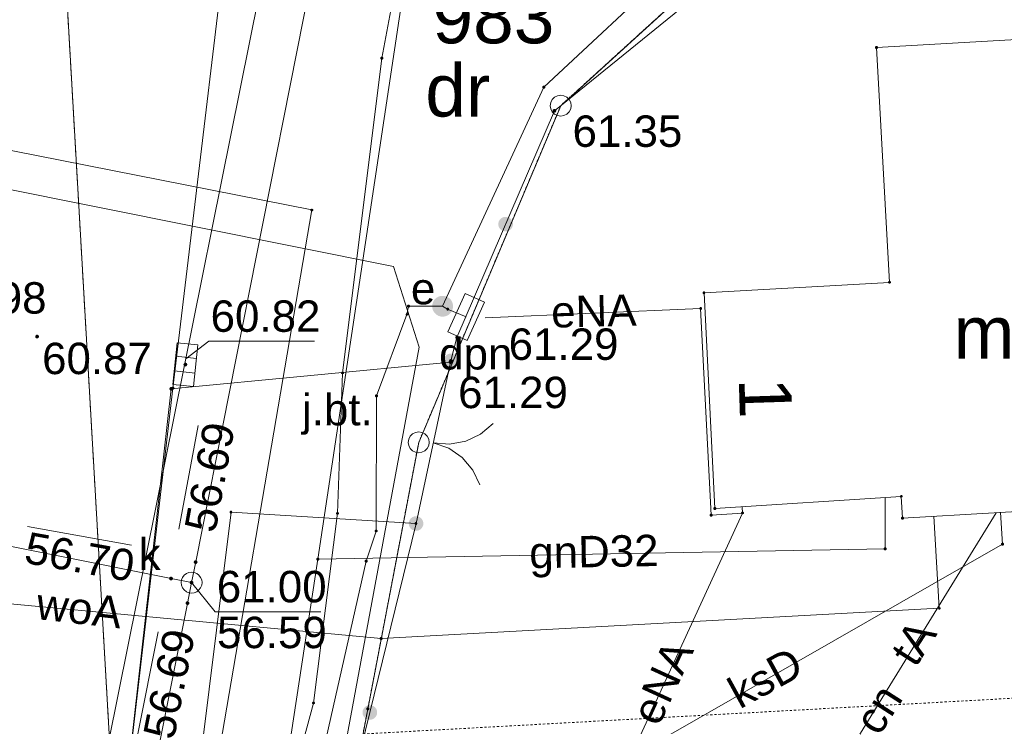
# Paper-space layout 'A-01 PLAN SYTUACYJNY' of a CAD drawing. Header units: millimetres. Extents: x 0 to 900, y 0 to 750.
# Tile 99 of 105: x 731 to 778, y 502 to 535. Entities that reach past the tile are written whole.
import ezdxf
from ezdxf.xclip import XClip

# ---------------------------------------------------------------- set-up
doc = ezdxf.new("R2010")
doc.units = ezdxf.units.MM
doc.header["$MEASUREMENT"] = 0
doc.header["$XCLIPFRAME"] = 0
for name, pattern in [('PRZER1-1', [1, 0.5, -0.5]), ('PRZER3-1', [4000, 3000, -1000]), ('PRZER4-1', [5000, 4000, -1000])]:
    doc.linetypes.add(name, pattern=pattern)
doc.layers.add('A_mapa_Nr_pióra__2', color=8, linetype='Continuous', lineweight=13)
doc.layers.add('A_podrys', color=7, linetype='Continuous')
doc.styles.add('STYL_AUTOMATYCZNY_1', font='arial.ttf')

# ---------------------------------------------------------------- blocks, each defined once
blk = doc.blocks.new('Rysunek_3_3', base_point=(-1239.757, 488.381))
at = {"layer": 'A_mapa_Nr_pióra__2', "linetype": 'Continuous', "lineweight": 13}
for points in [[(756.367, 531.035), (756.37, 531.012), (756.379, 530.99), (756.394, 530.972), (756.412, 530.958), (756.434, 530.949), (756.457, 530.945), (756.48, 530.949), (756.502, 530.958), (756.521, 530.972), (756.535, 530.99), (756.544, 531.012), (756.547, 531.035), (756.544, 531.059), (756.535, 531.08), (756.521, 531.099), (756.502, 531.113), (756.48, 531.122), (756.457, 531.125), (756.434, 531.122), (756.412, 531.113), (756.394, 531.099), (756.379, 531.08), (756.37, 531.059)], [(753.806, 525.764), (753.781, 525.676), (753.78, 525.585), (753.802, 525.496), (753.847, 525.416), (753.91, 525.351), (753.989, 525.304), (754.077, 525.279), (754.168, 525.278), (754.257, 525.3), (754.336, 525.345), (754.402, 525.409), (754.449, 525.487), (754.474, 525.575), (754.475, 525.666), (754.452, 525.755), (754.408, 525.835), (754.344, 525.9), (754.266, 525.947), (754.178, 525.972), (754.086, 525.973), (753.998, 525.951), (753.918, 525.906), (753.853, 525.842)], [(753.806, 525.764), (753.781, 525.676), (753.78, 525.585), (753.802, 525.496), (753.847, 525.416), (753.91, 525.351), (753.989, 525.304), (754.077, 525.279), (754.168, 525.278), (754.257, 525.3), (754.336, 525.345), (754.402, 525.409), (754.449, 525.487), (754.474, 525.575), (754.475, 525.666), (754.452, 525.755), (754.408, 525.835), (754.344, 525.9), (754.266, 525.947), (754.178, 525.972), (754.086, 525.973), (753.998, 525.951), (753.918, 525.906), (753.853, 525.842)], [(751.58, 521.506), (751.615, 521.632), (751.617, 521.762), (751.585, 521.889), (751.522, 522.003), (751.431, 522.096), (751.318, 522.163), (751.193, 522.199), (751.062, 522.201), (750.936, 522.169), (750.822, 522.105), (750.728, 522.014), (750.661, 521.902), (750.626, 521.776), (750.624, 521.646), (750.656, 521.519), (750.72, 521.405), (750.811, 521.312), (750.923, 521.245), (751.048, 521.209), (751.179, 521.207), (751.305, 521.239), (751.419, 521.303), (751.513, 521.394)], [(731.667, 520.255), (731.67, 520.232), (731.679, 520.21), (731.694, 520.192), (731.712, 520.178), (731.734, 520.169), (731.757, 520.165), (731.78, 520.169), (731.802, 520.178), (731.821, 520.192), (731.835, 520.21), (731.844, 520.232), (731.847, 520.255), (731.844, 520.279), (731.835, 520.3), (731.821, 520.319), (731.802, 520.333), (731.78, 520.342), (731.757, 520.345), (731.734, 520.342), (731.712, 520.333), (731.694, 520.319), (731.679, 520.3), (731.67, 520.279)], [(738.747, 518.915), (738.75, 518.892), (738.759, 518.87), (738.774, 518.852), (738.792, 518.838), (738.814, 518.829), (738.837, 518.825), (738.86, 518.829), (738.882, 518.838), (738.901, 518.852), (738.915, 518.87), (738.924, 518.892), (738.927, 518.915), (738.924, 518.939), (738.915, 518.96), (738.901, 518.979), (738.882, 518.993), (738.86, 519.002), (738.837, 519.005), (738.814, 519.002), (738.792, 518.993), (738.774, 518.979), (738.759, 518.96), (738.75, 518.939)], [(751.178, 519.18), (751.167, 519.09), (751.181, 518.999), (751.217, 518.915), (751.274, 518.844), (751.347, 518.789), (751.432, 518.756), (751.523, 518.746), (751.613, 518.759), (751.697, 518.795), (751.769, 518.852), (751.823, 518.926), (751.857, 519.011), (751.867, 519.101), (751.854, 519.192), (751.817, 519.276), (751.76, 519.347), (751.687, 519.401), (751.602, 519.435), (751.511, 519.445), (751.421, 519.432), (751.337, 519.396), (751.266, 519.339), (751.211, 519.265)], [(751.404, 519.04), (751.407, 519.017), (751.416, 518.995), (751.431, 518.977), (751.449, 518.962), (751.471, 518.953), (751.494, 518.95), (751.517, 518.953), (751.539, 518.962), (751.558, 518.977), (751.572, 518.995), (751.581, 519.017), (751.584, 519.04), (751.581, 519.063), (751.572, 519.085), (751.558, 519.104), (751.539, 519.118), (751.517, 519.127), (751.494, 519.13), (751.471, 519.127), (751.449, 519.118), (751.431, 519.104), (751.416, 519.085), (751.407, 519.063)], [(751.427, 519.095), (751.43, 519.072), (751.439, 519.05), (751.454, 519.032), (751.472, 519.018), (751.494, 519.009), (751.517, 519.005), (751.54, 519.009), (751.562, 519.018), (751.581, 519.032), (751.595, 519.05), (751.604, 519.072), (751.607, 519.095), (751.604, 519.119), (751.595, 519.14), (751.581, 519.159), (751.562, 519.173), (751.54, 519.182), (751.517, 519.185), (751.494, 519.182), (751.472, 519.173), (751.454, 519.159), (751.439, 519.14), (751.43, 519.119)], [(738.076, 517.764), (738.079, 517.74), (738.088, 517.719), (738.103, 517.7), (738.121, 517.686), (738.143, 517.677), (738.166, 517.674), (738.19, 517.677), (738.211, 517.686), (738.23, 517.7), (738.244, 517.719), (738.253, 517.74), (738.256, 517.764), (738.253, 517.787), (738.244, 517.809), (738.23, 517.827), (738.211, 517.842), (738.19, 517.851), (738.166, 517.854), (738.143, 517.851), (738.121, 517.842), (738.103, 517.827), (738.088, 517.809), (738.079, 517.787)], [(750.192, 511.245), (750.202, 511.335), (750.188, 511.426), (750.152, 511.509), (750.094, 511.581), (750.021, 511.635), (749.936, 511.668), (749.845, 511.678), (749.754, 511.664), (749.671, 511.627), (749.6, 511.57), (749.546, 511.496), (749.512, 511.411), (749.502, 511.32), (749.516, 511.23), (749.553, 511.146), (749.61, 511.075), (749.684, 511.021), (749.769, 510.988), (749.86, 510.978), (749.95, 510.992), (750.034, 511.029), (750.105, 511.086), (750.159, 511.159)], [(739.238, 509.487), (739.241, 509.464), (739.25, 509.442), (739.265, 509.423), (739.283, 509.409), (739.305, 509.4), (739.328, 509.397), (739.351, 509.4), (739.373, 509.409), (739.392, 509.423), (739.406, 509.442), (739.415, 509.464), (739.418, 509.487), (739.415, 509.51), (739.406, 509.532), (739.392, 509.551), (739.373, 509.565), (739.351, 509.574), (739.328, 509.577), (739.305, 509.574), (739.283, 509.565), (739.265, 509.551), (739.25, 509.532), (739.241, 509.51)], [(738.063, 508.7), (738.066, 508.677), (738.075, 508.655), (738.089, 508.637), (738.108, 508.622), (738.13, 508.613), (738.153, 508.61), (738.176, 508.613), (738.198, 508.622), (738.217, 508.637), (738.231, 508.655), (738.24, 508.677), (738.243, 508.7), (738.24, 508.724), (738.231, 508.745), (738.217, 508.764), (738.198, 508.778), (738.176, 508.787), (738.153, 508.79), (738.13, 508.787), (738.108, 508.778), (738.089, 508.764), (738.075, 508.745), (738.066, 508.724)], [(739.044, 508.506), (739.047, 508.483), (739.056, 508.461), (739.07, 508.442), (739.089, 508.428), (739.111, 508.419), (739.134, 508.416), (739.157, 508.419), (739.179, 508.428), (739.198, 508.442), (739.212, 508.461), (739.221, 508.483), (739.224, 508.506), (739.221, 508.529), (739.212, 508.551), (739.198, 508.57), (739.179, 508.584), (739.157, 508.593), (739.134, 508.596), (739.111, 508.593), (739.089, 508.584), (739.07, 508.57), (739.056, 508.551), (739.047, 508.529)], [(738.848, 507.525), (738.851, 507.502), (738.86, 507.48), (738.874, 507.462), (738.893, 507.447), (738.914, 507.438), (738.938, 507.435), (738.961, 507.438), (738.983, 507.447), (739.001, 507.462), (739.016, 507.48), (739.025, 507.502), (739.028, 507.525), (739.025, 507.549), (739.016, 507.57), (739.001, 507.589), (738.983, 507.603), (738.961, 507.612), (738.938, 507.615), (738.914, 507.612), (738.893, 507.603), (738.874, 507.589), (738.86, 507.57), (738.851, 507.549)], [(747.986, 502.222), (747.996, 502.313), (747.982, 502.403), (747.946, 502.487), (747.888, 502.558), (747.815, 502.612), (747.73, 502.645), (747.639, 502.655), (747.548, 502.641), (747.465, 502.604), (747.394, 502.547), (747.34, 502.473), (747.306, 502.388), (747.297, 502.297), (747.31, 502.207), (747.347, 502.124), (747.404, 502.052), (747.478, 501.998), (747.563, 501.965), (747.654, 501.955), (747.744, 501.969), (747.828, 502.006), (747.899, 502.063), (747.953, 502.137)], [(747.986, 502.222), (747.996, 502.313), (747.982, 502.403), (747.946, 502.487), (747.888, 502.558), (747.815, 502.612), (747.73, 502.645), (747.639, 502.655), (747.548, 502.641), (747.465, 502.604), (747.394, 502.547), (747.34, 502.473), (747.306, 502.388), (747.297, 502.297), (747.31, 502.207), (747.347, 502.124), (747.404, 502.052), (747.478, 501.998), (747.563, 501.965), (747.654, 501.955), (747.744, 501.969), (747.828, 502.006), (747.899, 502.063), (747.953, 502.137)]]:
    blk.add_hatch(color=8, dxfattribs=at).paths.add_polyline_path(points)
at = {"layer": 'A_mapa_Nr_pióra__2', "color": 8, "linetype": 'Continuous', "lineweight": 13, "ltscale": 0.2, "flags": 128}
for points in [[(753.237, 157.472), (750.977, 201.289), (746.393, 282.687), (746.623, 304.479), (743.83, 329.546), (744.723, 338.325), (743.23, 343.025), (740.988, 372.345), (736.372, 438.893), (737.245, 439.584), (736.984, 455.923), (745.161, 509.623), (752.218, 556.483), (753.758, 563.423), (756.964, 588.774)], [(734.411, 157.472), (730.017, 232.355), (717.884, 453.783), (711.659, 564.161), (711.118, 573.521), (731.438, 566.702), (738.004, 452.504), (738.645, 441.224), (743.149, 360.965), (745.358, 321.668), (747.553, 282.827), (752.157, 201.389), (754.636, 157.472)], [(735.348, 492.807), (738.237, 517.795), (741.697, 546.655), (743.557, 553.315), (745.177, 556.915), (746.997, 559.275), (748.117, 560.955), (749.677, 562.135), (753.697, 564.895), (758.337, 566.335), (763.297, 566.955), (768.277, 566.595), (809.797, 563.815), (830.877, 563.335), (847.637, 563.535)], [(700.019, 566.221), (726.318, 561.722), (724.16, 535.102), (723.4, 530.542), (744.88, 526.303), (733.764, 461.303), (740.398, 359.23)], [(728.2, 453.862), (728.397, 454.835), (738.937, 507.515), (739.134, 508.506), (739.337, 509.495), (748.981, 558.22)], [(746.378, 556.523), (733.402, 492.103), (732.404, 455.683), (732.566, 415.744), (736.188, 377.905), (738.731, 325.606), (742.574, 250.267), (745.197, 199.468), (746.958, 157.472)], [(828.757, 553.295), (814.037, 552.295), (790.977, 550.115), (774.917, 550.075), (765.197, 550.475), (759.557, 549.495), (754.677, 546.475), (750.957, 542.055), (749.077, 538.155), (748.217, 533.555), (746.337, 518.515), (746.097, 511.815), (744.957, 502.755), (742.137, 492.315)], [(869.386, 248.025), (867.434, 289.072), (864.018, 348.662), (865.153, 353.333), (864.535, 364.113), (862.73, 367.635), (861.327, 367.78), (861.37, 370.995), (861.75, 371.415), (857.996, 448.193), (853.456, 537.964), (852.386, 539.394), (842.1, 550.275), (831.144, 549.589), (792.889, 549.672), (786.291, 549.731), (768.53, 543.891), (755.952, 532.171), (751.121, 521.704), (751.36, 521.564), (752.244, 521.191)], [(751.517, 519.095), (751.797, 520.215), (756.457, 531.035), (769.917, 541.955), (786.737, 546.895), (792.277, 547.195), (812.357, 548.035)], [(615.926, 532.896), (616.907, 532.703), (701.581, 516.029), (702.562, 515.836), (703.543, 515.639), (738.153, 508.7), (739.134, 508.506)], [(751.121, 521.704), (749.493, 521.71), (749.418, 521.317), (747.961, 517.421), (747.95, 510.969), (747.472, 509.534), (744.205, 495.092), (741.336, 482.203), (739.606, 475.814), (736.301, 452.507), (736.473, 447.71), (736.945, 442.93), (736.909, 440.025), (739.026, 440.143)], [(749.493, 521.71), (749.418, 521.317), (747.961, 517.421), (747.95, 510.969), (747.472, 509.534)], [(765.434, 511.829), (763.941, 511.731), (763.438, 521.595), (753.158, 521.153)], [(738.859, 519.2), (739.964, 520.033), (745.004, 520.033)], [(739.37, 519.213), (738.375, 519.315)], [(749.852, 511.328), (751.494, 519.04)], [(739.299, 518.516), (738.304, 518.618)], [(738.531, 511.059), (739.446, 516.015)], [(753.527, 516.11), (752.931, 515.602), (752.224, 515.265), (751.454, 515.122), (750.673, 515.184)], [(750.673, 515.184), (751.411, 514.922), (752.057, 514.479), (752.565, 513.883), (752.902, 513.176)], [(772.253, 512.574), (772.253, 510.121), (745.161, 509.623)], [(765.434, 511.829), (765.415, 512.128)], [(719.215, 508.547), (748.191, 505.834), (774.833, 507.278), (774.578, 511.671)], [(777.759, 511.855), (777.853, 510.342), (755.233, 497.378), (749.682, 494.403)], [(757.935, 495.503), (765.434, 511.829)], [(767.859, 496.096), (777.554, 511.843)], [(777.554, 511.843), (767.859, 496.096)], [(777.554, 511.843), (767.859, 496.096)], [(731.305, 511.19), (736.266, 510.301)], [(749.852, 511.328), (745.44, 493.283), (743.008, 479.563)], [(739.134, 508.506), (740.261, 507.116), (745.301, 507.116)], [(736.558, 501.207), (737.547, 506.149)]]:
    blk.add_lwpolyline(points, dxfattribs=at)
at = {"layer": 'A_mapa_Nr_pióra__2', "color": 8, "linetype": 'PRZER1-1', "lineweight": 13, "ltscale": 0.2, "flags": 128}
blk.add_lwpolyline([(734.411, 157.472), (730.017, 232.355), (717.884, 453.783), (711.659, 564.161), (711.118, 573.521), (731.438, 566.702), (738.004, 452.504), (740.844, 402.035), (743.149, 360.965), (746.351, 304.092), (747.553, 282.827), (752.157, 201.389), (754.636, 157.472)], dxfattribs=at)
at = {"layer": 'A_mapa_Nr_pióra__2', "color": 8, "linetype": 'PRZER4-1', "lineweight": 13, "ltscale": 0.2, "flags": 128}
blk.add_lwpolyline([(713.877, 572.075), (714.173, 571.655), (714.364, 571.384), (712.676, 558.57), (722.986, 557.006), (719.262, 530.875), (723.678, 528.647), (748.777, 523.603), (749.996, 519.75), (740.218, 466.988), (740.09, 466.198), (738.328, 455.101), (735.925, 454.357), (736.138, 440.097), (738.667, 435.357), (738.911, 430.68), (739.488, 418.809), (740.756, 398.467), (740.82, 396.732), (721.752, 395.825), (721.517, 403.797), (721.413, 404.364), (721.179, 403.784), (721.402, 395.386), (721.231, 395.053), (721.714, 387.938), (724.176, 345.475), (725.564, 323.756), (725.595, 323.135), (725.626, 322.73), (729.56, 253.882), (729.622, 253.266), (729.618, 252.855), (733.552, 184.005), (733.595, 183.449), (733.611, 182.981), (735.08, 157.472)], dxfattribs=at)
at = {"layer": 'A_mapa_Nr_pióra__2', "color": 8, "linetype": 'PRZER1-1', "lineweight": 13, "ltscale": 0.2, "flags": 128}
for points in [[(738.004, 452.504), (741.778, 472.259), (747.32, 501.276), (747.55, 502.477), (749.981, 515.203), (756.76, 531.283), (769.679, 543.044), (786.298, 548.324), (731.438, 566.702)], [(849.497, 447.715), (856.797, 448.135), (853.017, 526.255), (845.057, 528.775), (792.277, 545.455), (786.298, 548.324), (769.679, 543.044), (756.76, 531.283), (749.981, 515.203), (747.55, 502.477), (747.32, 501.276), (794.54, 503.876), (796.086, 475.485), (797.757, 444.775)], [(741.778, 472.259), (738.004, 452.504), (738.645, 441.224), (797.757, 444.775), (796.086, 475.485), (794.54, 503.876), (747.32, 501.276)]]:
    blk.add_lwpolyline(points, close=True, dxfattribs=at)
at = {"layer": 'A_mapa_Nr_pióra__2', "color": 8, "linetype": 'Continuous', "lineweight": 13, "ltscale": 0.2, "flags": 128}
for points in [[(731.438, 566.702), (786.298, 548.324), (769.679, 543.044), (756.76, 531.283), (749.981, 515.203), (738.004, 452.504)], [(797.757, 444.775), (738.645, 441.224), (738.004, 452.504), (749.981, 515.203), (756.76, 531.283), (769.679, 543.044), (786.298, 548.324), (792.277, 545.455)], [(764.121, 512.044), (763.6, 522.344), (772.46, 522.844), (771.839, 534.064), (784.939, 534.804), (786.2, 512.345), (773.081, 511.584), (773.02, 512.624)], [(771.794, 534.048), (771.794, 534.08), (771.823, 534.109), (771.855, 534.109), (771.884, 534.08), (771.884, 534.048), (771.855, 534.019), (771.823, 534.019)], [(748.172, 533.54), (748.172, 533.571), (748.201, 533.6), (748.233, 533.6), (748.262, 533.571), (748.262, 533.54), (748.233, 533.51), (748.201, 533.51)], [(755.907, 532.155), (755.907, 532.187), (755.936, 532.216), (755.968, 532.216), (755.997, 532.187), (755.997, 532.155), (755.968, 532.126), (755.936, 532.126)], [(756.76, 531.783), (756.914, 531.759), (757.054, 531.688), (757.164, 531.577), (757.235, 531.438), (757.26, 531.283), (757.235, 531.129), (757.164, 530.989), (757.054, 530.879), (756.914, 530.808), (756.76, 530.783), (756.605, 530.808), (756.466, 530.879), (756.355, 530.989), (756.284, 531.129), (756.26, 531.283), (756.284, 531.438), (756.355, 531.577), (756.466, 531.688), (756.605, 531.759)], [(744.835, 526.287), (744.835, 526.319), (744.864, 526.348), (744.896, 526.348), (744.925, 526.319), (744.925, 526.287), (744.896, 526.258), (744.864, 526.258)], [(772.415, 522.828), (772.415, 522.86), (772.444, 522.889), (772.476, 522.889), (772.505, 522.86), (772.505, 522.828), (772.476, 522.799), (772.444, 522.799)], [(752.285, 520.073), (751.375, 520.487), (752.203, 522.308), (753.114, 521.894)], [(763.555, 522.328), (763.555, 522.36), (763.584, 522.389), (763.616, 522.389), (763.645, 522.36), (763.645, 522.328), (763.616, 522.299), (763.584, 522.299)], [(749.373, 521.301), (749.373, 521.333), (749.402, 521.362), (749.434, 521.362), (749.463, 521.333), (749.463, 521.301), (749.434, 521.272), (749.402, 521.272)], [(749.448, 521.694), (749.448, 521.726), (749.477, 521.755), (749.509, 521.755), (749.538, 521.726), (749.538, 521.694), (749.509, 521.665), (749.477, 521.665)], [(751.315, 521.548), (751.315, 521.579), (751.344, 521.609), (751.376, 521.609), (751.405, 521.579), (751.405, 521.548), (751.376, 521.519), (751.344, 521.519)], [(763.393, 521.579), (763.393, 521.611), (763.422, 521.64), (763.454, 521.64), (763.483, 521.611), (763.483, 521.579), (763.454, 521.55), (763.422, 521.55)], [(739.436, 519.859), (739.233, 517.87), (738.238, 517.972), (738.442, 519.961)], [(751.752, 520.2), (751.752, 520.231), (751.781, 520.26), (751.813, 520.26), (751.842, 520.231), (751.842, 520.2), (751.813, 520.17), (751.781, 520.17)], [(751.449, 519.024), (751.449, 519.056), (751.478, 519.085), (751.51, 519.085), (751.539, 519.056), (751.539, 519.024), (751.51, 518.995), (751.478, 518.995)], [(746.292, 518.5), (746.292, 518.531), (746.321, 518.56), (746.353, 518.56), (746.382, 518.531), (746.382, 518.5), (746.353, 518.47), (746.321, 518.47)], [(738.121, 517.748), (738.121, 517.78), (738.151, 517.809), (738.182, 517.809), (738.211, 517.78), (738.211, 517.748), (738.182, 517.719), (738.151, 517.719)], [(738.192, 517.78), (738.192, 517.811), (738.221, 517.84), (738.253, 517.84), (738.282, 517.811), (738.282, 517.78), (738.253, 517.75), (738.221, 517.75)], [(747.916, 517.405), (747.916, 517.437), (747.945, 517.466), (747.977, 517.466), (748.006, 517.437), (748.006, 517.405), (747.977, 517.376), (747.945, 517.376)], [(749.981, 515.703), (750.135, 515.679), (750.275, 515.608), (750.385, 515.497), (750.456, 515.358), (750.481, 515.203), (750.456, 515.049), (750.385, 514.909), (750.275, 514.799), (750.135, 514.728), (749.981, 514.703), (749.826, 514.728), (749.687, 514.799), (749.576, 514.909), (749.505, 515.049), (749.481, 515.203), (749.505, 515.358), (749.576, 515.497), (749.687, 515.608), (749.826, 515.679)], [(772.975, 512.608), (772.975, 512.64), (773.005, 512.669), (773.036, 512.669), (773.065, 512.64), (773.065, 512.608), (773.036, 512.579), (773.005, 512.579)], [(764.076, 512.028), (764.076, 512.06), (764.105, 512.089), (764.137, 512.089), (764.166, 512.06), (764.166, 512.028), (764.137, 511.999), (764.105, 511.999)], [(740.974, 511.854), (740.974, 511.886), (741.003, 511.915), (741.035, 511.915), (741.064, 511.886), (741.064, 511.854), (741.035, 511.825), (741.003, 511.825)], [(746.052, 511.8), (746.052, 511.831), (746.081, 511.86), (746.113, 511.86), (746.142, 511.831), (746.142, 511.8), (746.113, 511.77), (746.081, 511.77)], [(763.896, 511.715), (763.896, 511.747), (763.925, 511.776), (763.957, 511.776), (763.986, 511.747), (763.986, 511.715), (763.957, 511.686), (763.925, 511.686)], [(765.389, 511.813), (765.389, 511.845), (765.418, 511.874), (765.45, 511.874), (765.479, 511.845), (765.479, 511.813), (765.45, 511.784), (765.418, 511.784)], [(773.036, 511.568), (773.036, 511.6), (773.065, 511.629), (773.096, 511.629), (773.126, 511.6), (773.126, 511.568), (773.096, 511.539), (773.065, 511.539)], [(747.905, 510.954), (747.905, 510.985), (747.934, 511.014), (747.966, 511.014), (747.995, 510.985), (747.995, 510.954), (747.966, 510.924), (747.934, 510.924)], [(749.807, 511.312), (749.807, 511.344), (749.836, 511.373), (749.868, 511.373), (749.897, 511.344), (749.897, 511.312), (749.868, 511.283), (749.836, 511.283)], [(772.208, 510.105), (772.208, 510.137), (772.237, 510.166), (772.269, 510.166), (772.298, 510.137), (772.298, 510.105), (772.269, 510.076), (772.237, 510.076)], [(777.808, 510.326), (777.808, 510.358), (777.838, 510.387), (777.869, 510.387), (777.898, 510.358), (777.898, 510.326), (777.869, 510.297), (777.838, 510.297)], [(745.116, 509.607), (745.116, 509.639), (745.145, 509.668), (745.177, 509.668), (745.206, 509.639), (745.206, 509.607), (745.177, 509.578), (745.145, 509.578)], [(739.292, 509.48), (739.292, 509.511), (739.321, 509.54), (739.353, 509.54), (739.382, 509.511), (739.382, 509.48), (739.353, 509.45), (739.321, 509.45)], [(747.427, 509.518), (747.427, 509.55), (747.456, 509.579), (747.488, 509.579), (747.517, 509.55), (747.517, 509.518), (747.488, 509.489), (747.456, 509.489)], [(738.108, 508.684), (738.108, 508.716), (738.137, 508.745), (738.169, 508.745), (738.198, 508.716), (738.198, 508.684), (738.169, 508.655), (738.137, 508.655)], [(739.134, 509.006), (739.263, 508.989), (739.384, 508.939), (739.487, 508.86), (739.567, 508.756), (739.617, 508.636), (739.634, 508.506), (739.617, 508.377), (739.567, 508.256), (739.487, 508.153), (739.384, 508.073), (739.263, 508.023), (739.134, 508.006), (739.004, 508.023), (738.884, 508.073), (738.78, 508.153), (738.701, 508.256), (738.651, 508.377), (738.634, 508.506), (738.651, 508.636), (738.701, 508.756), (738.78, 508.86), (738.884, 508.939), (739.004, 508.989)], [(738.892, 507.5), (738.892, 507.531), (738.921, 507.56), (738.953, 507.56), (738.982, 507.531), (738.982, 507.5), (738.953, 507.47), (738.921, 507.47)], [(774.788, 507.262), (774.788, 507.294), (774.817, 507.323), (774.849, 507.323), (774.878, 507.294), (774.878, 507.262), (774.849, 507.233), (774.817, 507.233)], [(748.146, 505.818), (748.146, 505.849), (748.175, 505.879), (748.207, 505.879), (748.236, 505.849), (748.236, 505.818), (748.207, 505.789), (748.175, 505.789)], [(744.912, 502.74), (744.912, 502.771), (744.941, 502.8), (744.973, 502.8), (745.002, 502.771), (745.002, 502.74), (744.973, 502.71), (744.941, 502.71)], [(747.505, 502.461), (747.505, 502.493), (747.534, 502.522), (747.566, 502.522), (747.595, 502.493), (747.595, 502.461), (747.566, 502.432), (747.534, 502.432)]]:
    blk.add_lwpolyline(points, close=True, dxfattribs=at)
at = {"layer": 'A_mapa_Nr_pióra__2', "color": 8, "linetype": 'PRZER3-1', "lineweight": 13, "ltscale": 0.2, "flags": 128}
blk.add_lwpolyline([(749.852, 511.328), (741.019, 511.87), (738.602, 492.388), (735.348, 492.807), (738.166, 517.764), (751.494, 519.04)], close=True, dxfattribs=at)
blk.add_lwpolyline([(699.377, 452.433), (710.045, 451.577), (715.121, 449.083), (718.085, 445.988), (719.341, 442.444), (723.497, 395.172), (723.195, 389.616), (721.057, 385.394), (717.403, 381.459), (711.762, 379.282), (695.955, 378.131), (688.793, 343.191), (707.541, 339.986), (727.563, 336.479), (736.614, 334.752), (728.533, 459.301), (732.235, 492.104), (735.348, 492.807), (738.166, 517.764)], dxfattribs=at)
at = {"layer": 'A_mapa_Nr_pióra__2', "color": 8, "linetype": 'Continuous', "lineweight": 13, "attachment_point": 7, "style": 'STYL_AUTOMATYCZNY_1'}
for s, insert, char_height in [('\\A1;{\\pql;\\fArial|b0|i0|c238|p0;\\W1.000000;983}', (750.631, 534.224), 2.5), ('\\A1;{\\pql;\\fArial|b0|i0|c238|p0;\\W1.000000;dr}', (750.294, 530.729), 2.5), ('\\A1;{\\pql;\\fArial|b0|i0|c238|p0;\\W1.000000;61.35}', (757.323, 529.294), 1.5), ('\\A1;{\\pql;\\fArial|b0|i0|c238|p0;\\W1.000000;60.98}', (726.966, 521.331), 1.5), ('\\A1;{\\pql;\\fArial|b0|i0|c238|p0;\\W1.000000;e}', (749.606, 521.775), 1.5), ('\\A1;{\\pql;\\fArial|b0|i0|c238|p0;\\W1.000000;60.82}', (740.042, 520.461), 1.5), ('\\A1;{\\pql;\\fArial|b0|i0|c238|p0;\\W1.000000;mj2}', (775.514, 518.454), 2.5), ('\\A1;{\\pql;\\fArial|b0|i0|c238|p0;\\W1.000000;61.29}', (754.273, 519.121), 1.5), ('\\A1;{\\pql;\\fArial|b0|i0|c238|p0;\\W1.000000;60.87}', (731.997, 518.441), 1.5), ('\\A1;{\\pql;\\fArial|b0|i0|c238|p0;\\W1.000000;dpn}', (750.956, 518.232), 1.5), ('\\A1;{\\pql;\\fArial|b0|i0|c238|p0;\\W1.000000;61.29}', (751.859, 516.816), 1.5), ('\\A1;{\\pql;\\fArial|b0|i0|c238|p0;\\W1.000000;j.bt.}', (744.406, 515.564), 1.5), ('\\A1;{\\pql;\\fArial|b0|i0|c238|p0;\\W1.000000;k}', (736.605, 509.114), 1.5), ('\\A1;{\\pql;\\fArial|b0|i0|c238|p0;\\W1.000000;61.00}', (740.339, 507.544), 1.5), ('\\A1;{\\pql;\\fArial|b0|i0|c238|p0;\\W1.000000;56.59}', (740.348, 505.354), 1.5)]:
    blk.add_mtext(s, dxfattribs=dict(at, insert=insert, char_height=char_height))
for s, insert, char_height, rotation in [('\\A1;{\\pql;\\fArial|b0|i0|c238|p0;\\W1.000000;eNA}', (756.319, 520.659), 1.5, 1.4091), ('\\A1;{\\pql;\\fArial|b0|i0|c238|p0;\\W1.000000;1}', (765.257, 518.256), 2.5, 271.8395), ('\\A1;{\\pql;\\fArial|b0|i0|c238|p0;\\W1.000000;56.69}', (740.279, 510.825), 1.5, 79.5398), ('\\A1;{\\pql;\\fArial|b0|i0|c238|p0;\\W1.000000;56.70}', (731.08, 509.44), 1.5, 349.8405), ('\\A1;{\\pql;\\fArial|b0|i0|c238|p0;\\W1.000000;gnD32}', (755.277, 508.734), 1.5, 1.0534), ('\\A1;{\\pql;\\fArial|b0|i0|c238|p0;\\W1.000000;woA}', (731.666, 506.749), 1.5, 353.5969), ('\\A1;{\\pql;\\fArial|b0|i0|c238|p0;\\W1.000000;tA}', (773.71, 504.394), 1.5, 57.3294), ('\\A1;{\\pql;\\fArial|b0|i0|c238|p0;\\W1.000000;56.69}', (738.303, 500.947), 1.5, 78.6859), ('\\A1;{\\pql;\\fArial|b0|i0|c238|p0;\\W1.000000;eNA}', (761.457, 501.574), 1.5, 65.3296), ('\\A1;{\\pql;\\fArial|b0|i0|c238|p0;\\W1.000000;ksD}', (765.313, 502.425), 1.5, 28.7637), ('\\A1;{\\pql;\\fArial|b0|i0|c238|p0;\\W1.000000;cn}', (771.973, 501.117), 1.5, 57.3294)]:
    blk.add_mtext(s, dxfattribs=dict(at, insert=insert, char_height=char_height, rotation=rotation))

psp = doc.layouts.new('A-01 PLAN SYTUACYJNY')

# ---------------------------------------------------------------- block references
at = {"layer": 'A_podrys', "color": 37, "linetype": 'Continuous', "lineweight": 5, "true_color": 0x656532}
ref = psp.add_blockref('Rysunek_3_3', (-1239.757, 488.381), dxfattribs=at)
XClip(ref).set_block_clipping_path([(29.90003743, 157.4723136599), (895.1, 745.1)])

doc.saveas('drawing.dxf')
